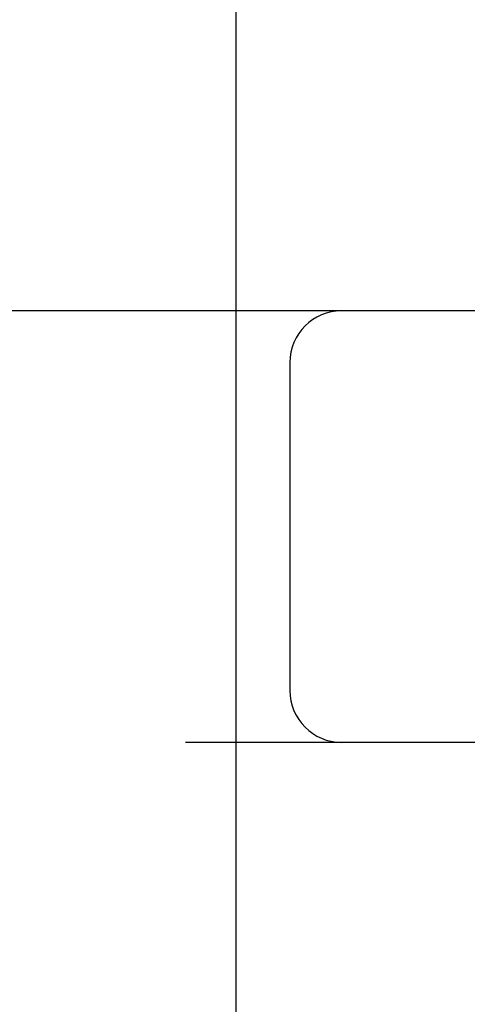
# Model space of a CAD drawing. Header units: inches. Extents: x 0 to 184, y 0 to 119.
# Tile 14 of 115: x 85.738 to 85.868, y 43.223 to 43.508. Entities that reach past the tile are written whole.
import ezdxf

# ---------------------------------------------------------------- set-up
doc = ezdxf.new("R2010")
doc.units = ezdxf.units.IN
doc.header["$LTSCALE"] = 10.121375
doc.header["$MEASUREMENT"] = 0
doc.linetypes.add('HIDDEN', pattern=[0.2, 0.1, -0.1])
doc.layers.add('DEFAULT_2', color=8, linetype='HIDDEN')

msp = doc.modelspace()

# ---------------------------------------------------------------- linework, layer by layer
at = {"layer": 'DEFAULT_2', "color": 8, "linetype": 'HIDDEN'}
for p, q in [((85.80079, 47.76579), (85.80079, 42.26528)), ((86.05079, 43.42361), (85.05079, 43.42361)), ((85.81641, 43.40861), (85.81641, 43.31361)), ((86.79829, 43.29861), (84.30331, 43.29861))]:
    msp.add_line(p, q, dxfattribs=at)
for centre, start, end in [((85.83141, 43.40861), 90, 180), ((85.83141, 43.31361), 180, 270)]:
    msp.add_arc(centre, 0.015, start, end, dxfattribs=at)

doc.saveas('drawing.dxf')
